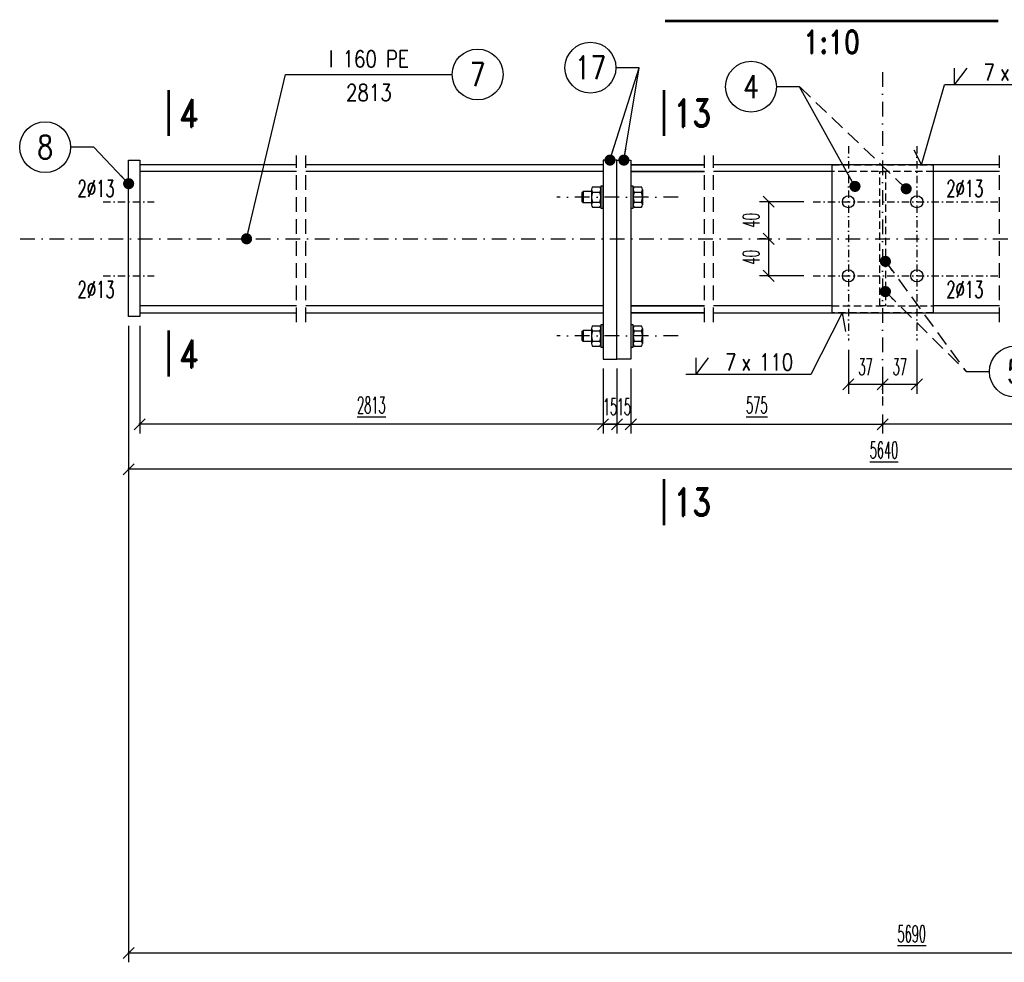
# Model space of a CAD drawing. Header units: millimetres. Extents: x -228255 to 14536, y -140109 to 119945.
# Tile 95 of 123: x -110582 to -109519, y 40278 to 41297. Entities that reach past the tile are written whole.
import ezdxf
from ezdxf.enums import TextEntityAlignment as Align

# ---------------------------------------------------------------- set-up
doc = ezdxf.new("R2010")
doc.units = ezdxf.units.MM
doc.header["$LTSCALE"] = 2.5
for name, pattern in [('DASHDOT', [25.4, 12.7, -6.35, 0, -6.35]), ('DASHDOT2', [12.7, 6.35, -3.175, 0, -3.175]), ('DASHED', [19.049999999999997, 12.7, -6.35]), ('DASHED2', [9.524999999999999, 6.35, -3.175])]:
    doc.linetypes.add(name, pattern=pattern)
for name, color, linetype in [('Gruba', 6, 'Continuous'), ('Laczniki', 30, 'Continuous'), ('Opisy_stal', 7, 'Continuous'), ('Osie', 134, 'DASHDOT'), ('Osie_stal', 221, 'DASHDOT2'), ('Przerywana', 5, 'DASHED'), ('stal', 4, 'Continuous'), ('Stal_nw', 181, 'DASHED2'), ('Tekst', 31, 'Continuous'), ('Wymiary', 86, 'Continuous')]:
    doc.layers.add(name, color=color, linetype=linetype)
doc.styles.get("Standard").update_dxf_attribs({"font": 'romans.shx', "width": 0.65})
doc.styles.add('style1', font='romand.shx', dxfattribs={"width": 0.8})
doc.styles.add('style3', font='romans.shx', dxfattribs={"width": 0.5})
doc.dimstyles.new('Skala_10', dxfattribs={"dimtxt": 18, "dimasz": 12, "dimexe": 10, "dimexo": 10, "dimgap": 10, "dimtad": 1, "dimdec": 0, "dimdsep": 46, "dimtxsty": 'style3', "dimblk": 'OBLIQUE', "dimcen": 0, "dimdle": 1, "dimclrd": 256, "dimclre": 256, "dimclrt": 31, "dimadec": 1, "dimazin": 0, "dimtfac": 1, "dimtdec": 0, "dimtix": 1, "dimtmove": 2, "dimatfit": 0, "dimldrblk": 'DOT', "dimfxl": 1, "dimtolj": 1, "dimtzin": 0, "dimlwd": -1, "dimlwe": -1, "dimarcsym": 0})
doc.dimstyles.new('Skala_10$7', dxfattribs={"dimscale": 0, "dimtxt": 18, "dimasz": 12, "dimexe": 10, "dimexo": 15, "dimgap": 5, "dimtad": 1, "dimdec": 0, "dimrnd": 0.5, "dimzin": 9, "dimdsep": 46, "dimtxsty": 'Standard', "dimblk1": 'OBLIQUE', "dimblk2": 'OBLIQUE', "dimsah": 1, "dimcen": 10, "dimdle": 10, "dimclrt": 31, "dimadec": 0, "dimazin": 0, "dimtfac": 1, "dimtdec": 0, "dimtmove": 2, "dimatfit": 3, "dimldrblk": 'DOT', "dimfxl": 1, "dimtolj": 1, "dimtzin": 9, "dimarcsym": 0})

# ---------------------------------------------------------------- blocks, each defined once
blk = doc.blocks.new('_Oblique')
at = {"color": 0, "linetype": 'ByBlock', "lineweight": -2}
blk.add_line((-0.5, -0.5), (0.5, 0.5), dxfattribs=at)
blk = doc.blocks.new('*D254')
at = {"layer": 'Defpoints', "color": 0, "ltscale": 0.5, "transparency": 16777216}
for p in [(-110464.6474671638, 40976.0593036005), (-108772.6474671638, 40315.05930360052), (-110464.6474671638, 40288.28087776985)]:
    blk.add_point(p, dxfattribs=at)
at = {"layer": 'Wymiary', "ltscale": 0.5, "transparency": 16777216}
for p, q in [((-110464.6474671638, 40966.0593036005), (-110464.6474671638, 40278.28087776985)), ((-108772.6474671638, 40305.05930360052), (-108772.6474671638, 40278.28087776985)), ((-108771.6474671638, 40288.28087776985), (-110465.6474671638, 40288.28087776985))]:
    blk.add_line(p, q, dxfattribs=at)
at = {"layer": 'Wymiary', "ltscale": 0.5, "transparency": 16777216, "xscale": 12, "yscale": 12, "zscale": 12, "rotation": 180}
blk.add_blockref('_Oblique', (-110464.6474671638, 40288.28087776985), dxfattribs=at)
at = {"layer": 'Wymiary', "ltscale": 0.5, "transparency": 16777216, "xscale": 12, "yscale": 12, "zscale": 12}
blk.add_blockref('_Oblique', (-108772.6474671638, 40288.28087776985), dxfattribs=at)
at = {"layer": 'Wymiary', "color": 31, "ltscale": 0.5, "transparency": 16777216, "insert": (-109618.6474671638, 40309.08087776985), "char_height": 18, "attachment_point": 5, "style": 'style3'}
blk.add_mtext('\\A1;\\L5690', dxfattribs=at)
blk = doc.blocks.new('_Dot')
at = {"color": 0, "linetype": 'ByBlock', "lineweight": -2}
blk.add_line((-0.5, 0), (-1, 0), dxfattribs=at)
at = {"color": 0, "linetype": 'ByBlock', "const_width": 0.5}
blk.add_lwpolyline([(-0.25, 0, 1), (0.25, 0, 1)], format="xyb", close=True, dxfattribs=at)
blk = doc.blocks.new('*D259')
at = {"layer": 'Defpoints', "color": 0, "ltscale": 0.5, "transparency": 16777216}
for p in [(-109650.1474671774, 40880.05930360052), (-109225.1474671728, 40880.05930360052), (-109650.1474671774, 40859.60583883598)]:
    blk.add_point(p, dxfattribs=at)
at = {"layer": 'Wymiary', "ltscale": 0.5, "transparency": 16777216}
for p, q in [((-109650.1474671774, 40870.05930360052), (-109650.1474671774, 40849.60583883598)), ((-109225.1474671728, 40870.05930360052), (-109225.1474671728, 40849.60583883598)), ((-109224.1474671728, 40859.60583883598), (-109651.1474671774, 40859.60583883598))]:
    blk.add_line(p, q, dxfattribs=at)
at = {"layer": 'Wymiary', "ltscale": 0.5, "transparency": 16777216, "xscale": 12, "yscale": 12, "zscale": 12, "rotation": 180}
blk.add_blockref('_Oblique', (-109650.1474671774, 40859.60583883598), dxfattribs=at)
at = {"layer": 'Wymiary', "ltscale": 0.5, "transparency": 16777216, "xscale": 12, "yscale": 12, "zscale": 12}
blk.add_blockref('_Oblique', (-109225.1474671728, 40859.60583883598), dxfattribs=at)
at = {"layer": 'Wymiary', "color": 31, "ltscale": 0.5, "transparency": 16777216, "insert": (-109437.6474671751, 40880.40583883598), "char_height": 18, "attachment_point": 5, "style": 'style3'}
blk.add_mtext('\\A1;\\L1205', dxfattribs=at)
blk = doc.blocks.new('*D225')
at = {"layer": 'Defpoints', "color": 0, "ltscale": 0.5, "transparency": 16777216}
for p in [(-109613.1474671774, 40950.05930360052), (-109650.1474671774, 40918.89583651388), (-109650.1474671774, 40902.69347090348)]:
    blk.add_point(p, dxfattribs=at)
at = {"layer": 'Wymiary', "ltscale": 0.5, "transparency": 16777216}
for p, q in [((-109613.1474671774, 40940.05930360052), (-109613.1474671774, 40892.69347090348)), ((-109650.1474671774, 40908.89583651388), (-109650.1474671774, 40892.69347090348)), ((-109612.1474671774, 40902.69347090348), (-109651.1474671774, 40902.69347090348))]:
    blk.add_line(p, q, dxfattribs=at)
at = {"layer": 'Wymiary', "ltscale": 0.5, "transparency": 16777216, "xscale": 12, "yscale": 12, "zscale": 12, "rotation": 180}
blk.add_blockref('_Oblique', (-109650.1474671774, 40902.69347090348), dxfattribs=at)
at = {"layer": 'Wymiary', "ltscale": 0.5, "transparency": 16777216, "xscale": 12, "yscale": 12, "zscale": 12}
blk.add_blockref('_Oblique', (-109613.1474671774, 40902.69347090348), dxfattribs=at)
at = {"layer": 'Wymiary', "color": 31, "ltscale": 0.5, "transparency": 16777216, "insert": (-109631.6474671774, 40921.69347090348), "char_height": 18, "attachment_point": 5, "style": 'style3'}
blk.add_mtext('\\A1;37', dxfattribs=at)
blk = doc.blocks.new('*D226')
at = {"layer": 'Defpoints', "color": 0, "ltscale": 0.5, "transparency": 16777216}
for p in [(-109687.1474671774, 40950.05930360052), (-109650.1474671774, 40918.89583651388), (-109687.1474671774, 40902.69347090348)]:
    blk.add_point(p, dxfattribs=at)
at = {"layer": 'Wymiary', "ltscale": 0.5, "transparency": 16777216}
for p, q in [((-109687.1474671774, 40940.05930360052), (-109687.1474671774, 40892.69347090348)), ((-109650.1474671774, 40908.89583651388), (-109650.1474671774, 40892.69347090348)), ((-109649.1474671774, 40902.69347090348), (-109688.1474671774, 40902.69347090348))]:
    blk.add_line(p, q, dxfattribs=at)
at = {"layer": 'Wymiary', "ltscale": 0.5, "transparency": 16777216, "xscale": 12, "yscale": 12, "zscale": 12, "rotation": 180}
blk.add_blockref('_Oblique', (-109687.1474671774, 40902.69347090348), dxfattribs=at)
at = {"layer": 'Wymiary', "ltscale": 0.5, "transparency": 16777216, "xscale": 12, "yscale": 12, "zscale": 12}
blk.add_blockref('_Oblique', (-109650.1474671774, 40902.69347090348), dxfattribs=at)
at = {"layer": 'Wymiary', "color": 31, "ltscale": 0.5, "transparency": 16777216, "insert": (-109668.6474671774, 40921.69347090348), "char_height": 18, "attachment_point": 5, "style": 'style3'}
blk.add_mtext('\\A1;37', dxfattribs=at)
blk = doc.blocks.new('*D229')
at = {"layer": 'Defpoints', "color": 0, "ltscale": 0.5, "transparency": 16777216}
for p in [(-109773.199443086, 41060.05930360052), (-109766.4841995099, 41060.05930360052), (-109725.1474671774, 41020.05930360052)]:
    blk.add_point(p, dxfattribs=at)
at = {"layer": 'Wymiary', "ltscale": 0.5, "transparency": 16777216}
for p, q in [((-109776.4841995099, 41060.05930360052), (-109783.199443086, 41060.05930360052)), ((-109773.199443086, 41019.05930360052), (-109773.199443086, 41061.05930360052)), ((-109735.1474671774, 41020.05930360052), (-109783.199443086, 41020.05930360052))]:
    blk.add_line(p, q, dxfattribs=at)
at = {"layer": 'Wymiary', "ltscale": 0.5, "transparency": 16777216, "xscale": 12, "yscale": 12, "zscale": 12}
for p, rotation in [((-109773.199443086, 41060.05930360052), 90), ((-109773.199443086, 41020.05930360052), 270)]:
    blk.add_blockref('_Oblique', p, dxfattribs=dict(at, rotation=rotation))
at = {"layer": 'Wymiary', "color": 31, "ltscale": 0.5, "transparency": 16777216, "insert": (-109792.199443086, 41040.0593036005), "char_height": 18, "attachment_point": 5, "rotation": 90, "style": 'style3'}
blk.add_mtext('\\A1;40', dxfattribs=at)
blk = doc.blocks.new('*D230')
at = {"layer": 'Defpoints', "color": 0, "ltscale": 0.5, "transparency": 16777216}
for p in [(-109773.199443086, 41100.05930360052), (-109725.1474671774, 41100.05930360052), (-109766.4841995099, 41060.05930360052)]:
    blk.add_point(p, dxfattribs=at)
at = {"layer": 'Wymiary', "ltscale": 0.5, "transparency": 16777216}
for p, q in [((-109735.1474671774, 41100.05930360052), (-109783.199443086, 41100.05930360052)), ((-109773.199443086, 41059.05930360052), (-109773.199443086, 41101.05930360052)), ((-109776.4841995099, 41060.05930360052), (-109783.199443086, 41060.05930360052))]:
    blk.add_line(p, q, dxfattribs=at)
at = {"layer": 'Wymiary', "ltscale": 0.5, "transparency": 16777216, "xscale": 12, "yscale": 12, "zscale": 12}
for p, rotation in [((-109773.199443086, 41100.05930360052), 90), ((-109773.199443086, 41060.05930360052), 270)]:
    blk.add_blockref('_Oblique', p, dxfattribs=dict(at, rotation=rotation))
at = {"layer": 'Wymiary', "color": 31, "ltscale": 0.5, "transparency": 16777216, "insert": (-109792.199443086, 41080.0593036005), "char_height": 18, "attachment_point": 5, "rotation": 90, "style": 'style3'}
blk.add_mtext('\\A1;40', dxfattribs=at)
blk = doc.blocks.new('Elem_prawy')
at = {"color": 7}
blk.add_line((0, -5.684341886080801e-14), (25, -2.842170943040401e-14), dxfattribs=at)
blk.add_circle((52.5, -5.684341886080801e-14), 27.5, dxfattribs=at)
at = {"color": 31, "width": 0.8}
blk.add_attdef('22', text='', height=25, dxfattribs=at).set_placement((52.5, -5.684341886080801e-14), align=Align.MIDDLE)
blk = doc.blocks.new('pol_V_lewa')
at = {"color": 7}
for p, q in [((-124.0461646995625, 0), (-110.5461646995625, 18)), ((-124.0461646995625, 0), (-124.0461646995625, 18)), ((0, 0), (-135, 0))]:
    blk.add_line(p, q, dxfattribs=at)
at = {"color": 31, "width": 0.8}
blk.add_text('x', height=18, dxfattribs=at).set_placement((-74.88620933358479, 4.5))
blk.add_attdef('22', text='', height=18, dxfattribs=at).set_placement((-80.49038840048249, 4.5), align=Align.RIGHT)
blk.add_attdef('9999', (-56.17641987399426, 4.5), '', height=18, dxfattribs=at)
blk = doc.blocks.new('pol_V_prawa')
at = {"color": 7}
for p, q in [((10.95383530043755, 0), (24.45383530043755, 18)), ((10.95383530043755, 0), (10.95383530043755, 18)), ((135, 0), (0, 0))]:
    blk.add_line(p, q, dxfattribs=at)
at = {"color": 31, "width": 0.8}
blk.add_text('x', height=18, dxfattribs=at).set_placement((60.11379066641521, 4.5))
blk.add_attdef('22', text='', height=18, dxfattribs=at).set_placement((54.50961159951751, 4.5), align=Align.RIGHT)
blk.add_attdef('9999', (78.82358012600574, 4.5), '', height=18, dxfattribs=at)
blk = doc.blocks.new('Elem_lewy')
at = {"color": 7}
blk.add_line((-2.273736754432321e-13, 5.684341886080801e-14), (-25.00000000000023, 8.526512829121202e-14), dxfattribs=at)
blk.add_circle((-52.50000000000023, 5.684341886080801e-14), 27.5, dxfattribs=at)
at = {"color": 31, "width": 0.8}
blk.add_attdef('22', text='', height=25, dxfattribs=at).set_placement((-52.50000000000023, 5.684341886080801e-14), align=Align.MIDDLE)
blk = doc.blocks.new('*D232')
at = {"layer": 'Defpoints', "color": 0, "ltscale": 0.5, "transparency": 16777216}
for p in [(-110464.6474671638, 40976.0593036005), (-108822.6474671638, 40826.3399478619), (-110464.6474671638, 40811.00989540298)]:
    blk.add_point(p, dxfattribs=at)
at = {"layer": 'Wymiary', "ltscale": 0.5, "transparency": 16777216}
for p, q in [((-110464.6474671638, 40966.0593036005), (-110464.6474671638, 40801.00989540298)), ((-108822.6474671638, 40816.3399478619), (-108822.6474671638, 40801.00989540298)), ((-108821.6474671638, 40811.00989540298), (-110465.6474671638, 40811.00989540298))]:
    blk.add_line(p, q, dxfattribs=at)
at = {"layer": 'Wymiary', "ltscale": 0.5, "transparency": 16777216, "xscale": 12, "yscale": 12, "zscale": 12, "rotation": 180}
blk.add_blockref('_Oblique', (-110464.6474671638, 40811.00989540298), dxfattribs=at)
at = {"layer": 'Wymiary', "ltscale": 0.5, "transparency": 16777216, "xscale": 12, "yscale": 12, "zscale": 12}
blk.add_blockref('_Oblique', (-108822.6474671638, 40811.00989540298), dxfattribs=at)
at = {"layer": 'Wymiary', "color": 31, "ltscale": 0.5, "transparency": 16777216, "insert": (-109648.6474671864, 40831.80989540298), "char_height": 18, "attachment_point": 5, "style": 'style3'}
blk.add_mtext('\\A1;\\L5640', dxfattribs=at)
blk = doc.blocks.new('*D234')
at = {"layer": 'Defpoints', "color": 0, "ltscale": 0.5, "transparency": 16777216}
for p in [(-110452.6474671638, 40976.0593036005), (-109952.1474438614, 40930.05930360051), (-110452.6474671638, 40859.60583883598)]:
    blk.add_point(p, dxfattribs=at)
at = {"layer": 'Wymiary', "ltscale": 0.5, "transparency": 16777216}
for p, q in [((-110452.6474671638, 40966.0593036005), (-110452.6474671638, 40849.60583883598)), ((-109952.1474438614, 40920.05930360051), (-109952.1474438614, 40849.60583883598)), ((-109951.1474438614, 40859.60583883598), (-110453.6474671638, 40859.60583883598))]:
    blk.add_line(p, q, dxfattribs=at)
at = {"layer": 'Wymiary', "ltscale": 0.5, "transparency": 16777216, "xscale": 12, "yscale": 12, "zscale": 12, "rotation": 180}
blk.add_blockref('_Oblique', (-110452.6474671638, 40859.60583883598), dxfattribs=at)
at = {"layer": 'Wymiary', "ltscale": 0.5, "transparency": 16777216, "xscale": 12, "yscale": 12, "zscale": 12}
blk.add_blockref('_Oblique', (-109952.1474438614, 40859.60583883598), dxfattribs=at)
at = {"layer": 'Wymiary', "color": 31, "ltscale": 0.5, "transparency": 16777216, "insert": (-110202.3974555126, 40880.40583883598), "char_height": 18, "attachment_point": 5, "style": 'style3'}
blk.add_mtext('\\A1;\\L2813', dxfattribs=at)
blk = doc.blocks.new('Op_el_prawy')
at = {"color": 7}
blk.add_line((0, 2.842170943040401e-14), (180, 2.842170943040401e-14), dxfattribs=at)
blk.add_circle((207.5, 2.842170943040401e-14), 27.5, dxfattribs=at)
at = {"color": 31, "width": 0.8}
for tag, p in [('ZK_120X120X5', (90, 7.803000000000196)), ('1000', (90, -28.61999999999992))]:
    blk.add_attdef(tag, text='', height=18, dxfattribs=at).set_placement(p, align=Align.CENTER)
blk.add_attdef('22', text='', height=25, dxfattribs=at).set_placement((207.5, 2.842170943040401e-14), align=Align.MIDDLE)
blk = doc.blocks.new('nakretkaM12')
at = {"ltscale": 0.2}
for p, q in [((-9.000000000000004, 10.96965511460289), (-1.000000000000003, 10.96965511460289)), ((-10, 8.227241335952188), (-10, 5.484827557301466)), ((-10, 5.484827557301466), (-9.999999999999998, -5.48482755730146)), ((-9.000000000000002, 5.484827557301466), (-0.9999999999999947, 5.484827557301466)), ((0, 8.227241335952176), (0, 5.484827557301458)), ((0, 5.484827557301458), (0, -5.48482755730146)), ((-10, -5.48482755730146), (-10, -8.227241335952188)), ((-8.999999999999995, -5.484827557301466), (-0.9999999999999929, -5.484827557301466)), ((0, -5.48482755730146), (0, -8.2272413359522)), ((-9.000000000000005, -10.96965511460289), (-0.9999999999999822, -10.96965511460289))]:
    blk.add_line(p, q, dxfattribs=at)
for centre, radius, start, end in [((-5.739583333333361, 8.227241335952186), 4.260416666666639, 139.9320129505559, 220.0679870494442), ((-4.260416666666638, 8.227241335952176), 4.260416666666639, 319.9320129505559, 40.06798704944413), ((5.541666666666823, 1.190212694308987e-14), 15.54166666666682, 159.3345218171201, 200.66547818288), ((-15.54166666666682, -8.881784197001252e-16), 15.54166666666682, 339.33452181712, 20.66547818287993), ((-5.739583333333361, -8.227241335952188), 4.260416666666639, 139.9320129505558, 220.0679870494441), ((-4.260416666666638, -8.2272413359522), 4.260416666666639, 319.9320129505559, 40.06798704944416)]:
    blk.add_arc(centre, radius, start, end, dxfattribs=at)
blk = doc.blocks.new('*D553')
at = {"layer": 'Defpoints', "color": 0, "ltscale": 0.5, "transparency": 16777216}
for p in [(-109952.1474438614, 40930.05930360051), (-109937.1474438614, 40930.05930360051), (-109937.1474438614, 40859.60583883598)]:
    blk.add_point(p, dxfattribs=at)
at = {"layer": 'Wymiary', "ltscale": 0.5, "transparency": 16777216}
for p, q in [((-109952.1474438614, 40920.05930360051), (-109952.1474438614, 40849.60583883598)), ((-109937.1474438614, 40920.05930360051), (-109937.1474438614, 40849.60583883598)), ((-109952.1474438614, 40859.60583883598), (-109964.1474438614, 40859.60583883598)), ((-109952.1474438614, 40859.60583883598), (-109937.1474438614, 40859.60583883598)), ((-109937.1474438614, 40859.60583883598), (-109925.1474438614, 40859.60583883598))]:
    blk.add_line(p, q, dxfattribs=at)
at = {"layer": 'Wymiary', "ltscale": 0.5, "transparency": 16777216, "xscale": 12, "yscale": 12, "zscale": 12}
blk.add_blockref('_Oblique', (-109952.1474438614, 40859.60583883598), dxfattribs=at)
at = {"layer": 'Wymiary', "ltscale": 0.5, "transparency": 16777216, "xscale": 12, "yscale": 12, "zscale": 12, "rotation": 180}
blk.add_blockref('_Oblique', (-109937.1474438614, 40859.60583883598), dxfattribs=at)
at = {"layer": 'Wymiary', "color": 31, "ltscale": 0.5, "transparency": 16777216, "insert": (-109944.6474438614, 40878.60583883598), "char_height": 18, "attachment_point": 5, "style": 'style3'}
blk.add_mtext('\\A1;15', dxfattribs=at)
blk = doc.blocks.new('*D554')
at = {"layer": 'Defpoints', "color": 0, "ltscale": 0.5, "transparency": 16777216}
for p in [(-109937.1474438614, 40930.05930360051), (-109922.1474438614, 40930.05930360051), (-109922.1474438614, 40859.60583883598)]:
    blk.add_point(p, dxfattribs=at)
at = {"layer": 'Wymiary', "ltscale": 0.5, "transparency": 16777216}
for p, q in [((-109937.1474438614, 40920.05930360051), (-109937.1474438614, 40849.60583883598)), ((-109922.1474438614, 40920.05930360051), (-109922.1474438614, 40849.60583883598)), ((-109937.1474438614, 40859.60583883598), (-109949.1474438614, 40859.60583883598)), ((-109937.1474438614, 40859.60583883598), (-109922.1474438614, 40859.60583883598)), ((-109922.1474438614, 40859.60583883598), (-109910.1474438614, 40859.60583883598))]:
    blk.add_line(p, q, dxfattribs=at)
at = {"layer": 'Wymiary', "ltscale": 0.5, "transparency": 16777216, "xscale": 12, "yscale": 12, "zscale": 12}
blk.add_blockref('_Oblique', (-109937.1474438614, 40859.60583883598), dxfattribs=at)
at = {"layer": 'Wymiary', "ltscale": 0.5, "transparency": 16777216, "xscale": 12, "yscale": 12, "zscale": 12, "rotation": 180}
blk.add_blockref('_Oblique', (-109922.1474438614, 40859.60583883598), dxfattribs=at)
at = {"layer": 'Wymiary', "color": 31, "ltscale": 0.5, "transparency": 16777216, "insert": (-109929.6474438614, 40878.60583883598), "char_height": 18, "attachment_point": 5, "style": 'style3'}
blk.add_mtext('\\A1;15', dxfattribs=at)
blk = doc.blocks.new('*D555')
at = {"layer": 'Defpoints', "color": 0, "ltscale": 0.5, "transparency": 16777216}
for p in [(-109922.1474438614, 40930.05930360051), (-109650.1474671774, 40880.05930360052), (-109650.1474671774, 40859.60583883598)]:
    blk.add_point(p, dxfattribs=at)
at = {"layer": 'Wymiary', "ltscale": 0.5, "transparency": 16777216}
for p, q in [((-109922.1474438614, 40920.05930360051), (-109922.1474438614, 40849.60583883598)), ((-109650.1474671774, 40870.05930360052), (-109650.1474671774, 40849.60583883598)), ((-109923.1474438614, 40859.60583883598), (-109649.1474671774, 40859.60583883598))]:
    blk.add_line(p, q, dxfattribs=at)
at = {"layer": 'Wymiary', "ltscale": 0.5, "transparency": 16777216, "xscale": 12, "yscale": 12, "zscale": 12, "rotation": 180}
blk.add_blockref('_Oblique', (-109922.1474438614, 40859.60583883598), dxfattribs=at)
at = {"layer": 'Wymiary', "ltscale": 0.5, "transparency": 16777216, "xscale": 12, "yscale": 12, "zscale": 12}
blk.add_blockref('_Oblique', (-109650.1474671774, 40859.60583883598), dxfattribs=at)
at = {"layer": 'Wymiary', "color": 31, "ltscale": 0.5, "transparency": 16777216, "insert": (-109786.1474555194, 40880.40583883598), "char_height": 18, "attachment_point": 5, "style": 'style3'}
blk.add_mtext('\\A1;\\L575', dxfattribs=at)

msp = doc.modelspace()

# ---------------------------------------------------------------- linework, layer by layer
at = {"layer": 'Gruba', "const_width": 3}
for points in [[(-109525.1372067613, 41295.29075901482), (-109885.1372067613, 41295.29075901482)], [(-110421.3176118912, 41220.98816551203), (-110421.3176118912, 41170.98816551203)], [(-109886.2375777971, 41220.98816551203), (-109886.2375777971, 41170.98816551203)], [(-110421.3176118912, 40960.98816551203), (-110421.3176118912, 40910.98816551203)], [(-109886.2375777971, 40800.60131820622), (-109886.2375777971, 40750.60131820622)]]:
    msp.add_lwpolyline(points, dxfattribs=at)
at = {"layer": 'Laczniki', "ltscale": 0.5}
for p, q in [((-109974.6474438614, 41110.0593036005), (-109973.6474438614, 41111.0593036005)), ((-109974.6474438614, 41100.05930360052), (-109974.6474438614, 41110.0593036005)), ((-109964.6474438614, 41111.05930360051), (-109973.6474438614, 41111.0593036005)), ((-109973.6474438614, 41111.0593036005), (-109973.6474438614, 41099.05930360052)), ((-109974.6474438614, 41100.05930360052), (-109973.6474438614, 41099.05930360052)), ((-109964.6474438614, 41099.05930360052), (-109973.6474438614, 41099.05930360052)), ((-109974.6474438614, 40960.0593036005), (-109973.6474438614, 40961.0593036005)), ((-109964.6474438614, 40961.05930360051), (-109973.6474438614, 40961.0593036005)), ((-109973.6474438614, 40961.0593036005), (-109973.6474438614, 40949.05930360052)), ((-109974.6474438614, 40950.05930360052), (-109974.6474438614, 40960.0593036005)), ((-109974.6474438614, 40950.05930360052), (-109973.6474438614, 40949.05930360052)), ((-109964.6474438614, 40949.05930360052), (-109973.6474438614, 40949.05930360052))]:
    msp.add_line(p, q, dxfattribs=at)
for points in [[(-109954.6474438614, 41093.05930360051), (-109952.1474438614, 41093.05930360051), (-109952.1474438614, 41117.05930360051), (-109954.6474438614, 41117.05930360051)], [(-109922.1474438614, 41093.05930360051), (-109919.6474438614, 41093.05930360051), (-109919.6474438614, 41117.05930360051), (-109922.1474438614, 41117.05930360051)], [(-109954.6474438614, 40943.05930360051), (-109952.1474438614, 40943.05930360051), (-109952.1474438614, 40967.05930360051), (-109954.6474438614, 40967.05930360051)], [(-109922.1474438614, 40943.05930360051), (-109919.6474438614, 40943.05930360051), (-109919.6474438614, 40967.05930360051), (-109922.1474438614, 40967.05930360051)]]:
    msp.add_lwpolyline(points, close=True, dxfattribs=at)
at = {"layer": 'Opisy_stal', "ltscale": 0.5}
for p, q in [((-109608.2725197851, 41140.05930360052), (-109583.3651167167, 41226.40412674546)), ((-109616.3209164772, 41156.03889623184), (-109608.2725197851, 41140.05930360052)), ((-109693.7444122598, 40980.05930360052), (-109727.5928697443, 40913.36287057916)), ((-109693.7444122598, 40980.05930360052), (-109690.401350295, 40959.97261893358))]:
    msp.add_line(p, q, dxfattribs=at)
at = {"layer": 'Osie', "ltscale": 0.5}
for p, q in [((-109650.1474671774, 41240.05930360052), (-109650.1474671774, 40880.05930360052)), ((-109871.1474438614, 41105.05930360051), (-110002.1474438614, 41105.05930360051)), ((-110581.9818912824, 41060.05930360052), (-108572.6474671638, 41060.05930360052)), ((-109871.1474438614, 40955.05930360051), (-110002.1474438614, 40955.05930360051))]:
    msp.add_line(p, q, dxfattribs=at)
at = {"layer": 'Osie_stal', "ltscale": 0.5}
for p, q in [((-109687.1474671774, 41160.05930360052), (-109687.1474671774, 40950.05930360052)), ((-109613.1474671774, 41160.05930360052), (-109613.1474671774, 40950.05930360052)), ((-110492.1291056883, 41100.05930360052), (-110437.1658286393, 41100.05930360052)), ((-109725.1474671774, 41100.05930360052), (-109525.1474671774, 41100.05930360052)), ((-110492.1291056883, 41020.05930360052), (-110437.1658286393, 41020.05930360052)), ((-109725.1474671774, 41020.05930360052), (-109525.1474671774, 41020.05930360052))]:
    msp.add_line(p, q, dxfattribs=at)
at = {"layer": 'Przerywana', "ltscale": 0.5}
for p, q in [((-110283.3856813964, 40970.05930360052), (-110283.3856813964, 41150.05930360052)), ((-110273.3856813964, 40970.05930360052), (-110273.3856813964, 41150.05930360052)), ((-109842.69114613, 40970.05930360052), (-109842.69114613, 41150.05930360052)), ((-109832.69114613, 40970.05930360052), (-109832.69114613, 41150.05930360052)), ((-109523.7484303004, 40970.05930360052), (-109523.7484303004, 41150.05930360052))]:
    msp.add_line(p, q, dxfattribs=at)
at = {"layer": 'stal', "ltscale": 0.5}
for p, q in [((-110283.3856813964, 41132.65930360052), (-110452.6474671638, 41132.65930360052)), ((-109952.1474438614, 41132.65930360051), (-110273.3856813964, 41132.65930360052)), ((-109922.1474438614, 41132.65930360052), (-109842.69114613, 41132.65930360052)), ((-109842.69114613, 41132.65930360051), (-109922.1474438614, 41132.65930360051)), ((-109705.1474671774, 41132.65930360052), (-109832.69114613, 41132.65930360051)), ((-109523.7484303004, 41132.65930360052), (-109595.1474671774, 41132.65930360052)), ((-110283.3856813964, 40987.45930360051), (-110452.6474671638, 40987.45930360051)), ((-109952.1474438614, 40987.45930360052), (-110273.3856813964, 40987.45930360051)), ((-109922.1474438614, 40987.45930360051), (-109842.69114613, 40987.45930360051)), ((-109842.69114613, 40987.45930360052), (-109922.1474438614, 40987.45930360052)), ((-109705.1474671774, 40987.45930360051), (-109832.69114613, 40987.45930360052)), ((-109523.7484303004, 40987.45930360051), (-109595.1474671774, 40987.45930360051))]:
    msp.add_line(p, q, dxfattribs=at)
at = {"layer": 'stal'}
for points in [[(-110464.6474671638, 40976.0593036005), (-110464.6474671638, 41145.05930360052), (-110452.6474671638, 41145.05930360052), (-110452.6474671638, 40976.0593036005)], [(-109595.1474671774, 41140.05930360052), (-109705.1474671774, 41140.05930360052), (-109705.1474671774, 40980.05930360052), (-109595.1474671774, 40980.05930360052)]]:
    msp.add_lwpolyline(points, close=True, dxfattribs=at)
at = {"layer": 'stal', "ltscale": 0.5}
for points in [[(-109952.1474438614, 40930.05930360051), (-109937.1474438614, 40930.05930360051), (-109937.1474438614, 41145.05930360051), (-109952.1474438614, 41145.05930360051)], [(-109922.1474438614, 40930.05930360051), (-109937.1474438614, 40930.05930360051), (-109937.1474438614, 41145.05930360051), (-109922.1474438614, 41145.05930360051)]]:
    msp.add_lwpolyline(points, close=True, dxfattribs=at)
for points in [[(-110283.3856813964, 41140.05930360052), (-110452.6474671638, 41140.05930360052), (-110452.6474671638, 40980.05930360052), (-110283.3856813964, 40980.05930360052)], [(-109952.1474438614, 41140.05930360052), (-110273.3856813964, 41140.05930360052)], [(-109922.1474438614, 41140.05930360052), (-109842.69114613, 41140.05930360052)], [(-109842.69114613, 41140.05930360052), (-109922.1474438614, 41140.05930360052)], [(-109705.1474671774, 41140.05930360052), (-109832.69114613, 41140.05930360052)], [(-109523.7484303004, 41140.05930360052), (-109595.1474671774, 41140.05930360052)], [(-110273.3856813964, 40980.05930360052), (-109952.1474438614, 40980.05930360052)], [(-109842.69114613, 40980.05930360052), (-109922.1474438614, 40980.05930360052)], [(-109922.1474438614, 40980.05930360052), (-109842.69114613, 40980.05930360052)], [(-109832.69114613, 40980.05930360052), (-109705.1474671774, 40980.05930360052)], [(-109595.1474671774, 40980.05930360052), (-109523.7484303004, 40980.05930360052)]]:
    msp.add_lwpolyline(points, dxfattribs=at)
at = {"layer": 'stal'}
for centre in [(-109687.1474671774, 41100.05930360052), (-109613.1474671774, 41100.05930360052), (-109687.1474671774, 41020.05930360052), (-109613.1474671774, 41020.05930360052)]:
    msp.add_circle(centre, 6.5, dxfattribs=at)
at = {"layer": 'Stal_nw', "ltscale": 0.5}
for p, q in [((-109705.1474671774, 41140.05930360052), (-109595.1474671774, 41140.05930360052)), ((-109595.1474671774, 41132.65930360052), (-109705.1474671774, 41132.65930360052)), ((-109705.1474671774, 40987.45930360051), (-109595.1474671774, 40987.45930360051)), ((-109595.1474671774, 40980.05930360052), (-109705.1474671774, 40980.05930360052))]:
    msp.add_line(p, q, dxfattribs=at)
msp.add_lwpolyline([(-109647.1474671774, 40987.45930360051), (-109653.1474671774, 40987.45930360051), (-109653.1474671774, 41132.65930360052), (-109647.1474671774, 41132.65930360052)], close=True, dxfattribs=at)

# ---------------------------------------------------------------- block references
at = {"layer": 'Laczniki', "ltscale": 0.5}
for p in [(-109954.6474438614, 41105.05930360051), (-109909.6474438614, 41105.05930360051), (-109954.6474438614, 40955.05930360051), (-109909.6474438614, 40955.05930360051)]:
    msp.add_blockref('nakretkaM12', p, dxfattribs=at)
at = {"layer": 'Opisy_stal', "ltscale": 0.5}
for name, p, values in [('Elem_lewy', (-109913.2628811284, 41244.94612814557), {'22': '17'}), ('Op_el_prawy', (-110295.098801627, 41237.61600930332), {'1000': '2813', 'ZK_120X120X5': 'I 160 PE', '22': '7'}), ('Elem_lewy', (-109739.8126918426, 41224.39299292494), {'22': '4'}), ('pol_V_prawa', (-109583.3651167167, 41226.40412674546), {'9999': '110', '22': '7'}), ('Elem_lewy', (-110502.325274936, 41159.08871036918), {'22': '8'}), ('Elem_prawy', (-109559.8477380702, 40916.58678971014), {'22': '5'}), ('pol_V_lewa', (-109727.5928697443, 40913.36287057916), {'22': '7', '9999': '110'})]:
    msp.add_blockref(name, p, dxfattribs=at).add_auto_attribs(values)

# ---------------------------------------------------------------- texts
at = {"layer": 'Gruba', "style": 'style1', "width": 0.8}
msp.add_text('1:10', height=25, dxfattribs=at).set_placement((-109705.1372067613, 41285.29075901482), align=Align.TOP_CENTER)
for s, p in [('4', (-110410.3176118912, 41195.98816551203)), ('13', (-109876.2375777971, 41195.98816551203)), ('4', (-110410.3176118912, 40935.98816551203)), ('13', (-109876.2375777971, 40775.60131820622))]:
    msp.add_text(s, height=30, dxfattribs=at).set_placement(p, align=Align.MIDDLE_LEFT)
at = {"layer": 'Tekst', "ltscale": 0.5, "width": 0.65}
for p in [(-110519.8655229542, 41105.26002351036), (-109581.3561065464, 41105.26002351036), (-110519.8655229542, 40996.208552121), (-109581.3561065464, 40996.208552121)]:
    msp.add_text('2%%C13', height=18, dxfattribs=at).set_placement(p)

# ---------------------------------------------------------------- dimensions: what is measured, and where the dimension line sits
at = {"layer": 'Wymiary', "ltscale": 0.5}
for base, p1, p2, angle, picture, middle in [((-109773.199443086, 41100.05930360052), (-109766.4841995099, 41060.05930360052), (-109725.1474671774, 41100.05930360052), 90, '*D230', (-109792.199443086, 41080.0593036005)), ((-109773.199443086, 41060.05930360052), (-109725.1474671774, 41020.05930360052), (-109766.4841995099, 41060.05930360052), 90, '*D229', (-109792.199443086, 41040.0593036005)), ((-109687.1474671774, 40902.69347090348), (-109650.1474671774, 40918.89583651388), (-109687.1474671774, 40950.05930360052), 180, '*D226', (-109668.6474671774, 40921.69347090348)), ((-109650.1474671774, 40902.69347090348), (-109613.1474671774, 40950.05930360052), (-109650.1474671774, 40918.89583651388), 180, '*D225', (-109631.6474671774, 40921.69347090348))]:
    dim = msp.add_linear_dim(base=base, p1=p1, p2=p2, angle=angle, dimstyle='Skala_10', dxfattribs=at)
    dim.commit()
    dim.dimension.update_dxf_attribs({"geometry": picture, "text_midpoint": middle})
for base, p1, p2, text, picture, middle in [((-110464.6474671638, 40288.28087776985), (-108772.6474671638, 40315.05930360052), (-110464.6474671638, 40976.0593036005), '%%u5690', '*D254', (-109618.6474671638, 40309.08087776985)), ((-110452.6474671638, 40859.60583883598), (-109952.1474438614, 40930.05930360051), (-110452.6474671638, 40976.0593036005), '%%u2813', '*D234', (-110202.3974555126, 40880.40583883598)), ((-109650.1474671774, 40859.60583883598), (-109225.1474671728, 40880.05930360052), (-109650.1474671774, 40880.05930360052), '%%u1205', '*D259', (-109437.6474671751, 40880.40583883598))]:
    dim = msp.add_linear_dim(base=base, p1=p1, p2=p2, angle=180, text=text, dimstyle='Skala_10', dxfattribs=at)
    dim.commit()
    dim.dimension.update_dxf_attribs({"geometry": picture, "text_midpoint": middle})
dim = msp.add_linear_dim(base=(-110464.6474671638, 40811.00989540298), p1=(-108822.6474671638, 40826.3399478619), p2=(-110464.6474671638, 40976.0593036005), angle=180, text='%%u5640', dimstyle='Skala_10', dxfattribs=at)
dim.commit()
dim.dimension.update_dxf_attribs({"geometry": '*D232', "text_midpoint": (-109648.6474671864, 40831.80989540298), "dimtype": 160})
for base, p1, p2, picture, middle in [((-109937.1474438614, 40859.60583883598), (-109952.1474438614, 40930.05930360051), (-109937.1474438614, 40930.05930360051), '*D553', (-109944.6474438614, 40878.60583883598)), ((-109922.1474438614, 40859.60583883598), (-109937.1474438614, 40930.05930360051), (-109922.1474438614, 40930.05930360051), '*D554', (-109929.6474438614, 40878.60583883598))]:
    dim = msp.add_linear_dim(base=base, p1=p1, p2=p2, dimstyle='Skala_10', dxfattribs=at)
    dim.commit()
    dim.dimension.update_dxf_attribs({"geometry": picture, "text_midpoint": middle})
dim = msp.add_linear_dim(base=(-109650.1474671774, 40859.60583883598), p1=(-109922.1474438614, 40930.05930360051), p2=(-109650.1474671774, 40880.05930360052), text='%%u575', dimstyle='Skala_10', dxfattribs=at)
dim.commit()
dim.dimension.update_dxf_attribs({"geometry": '*D555', "text_midpoint": (-109786.1474555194, 40880.40583883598)})

# ---------------------------------------------------------------- leaders
at = {"layer": 'Opisy_stal', "ltscale": 0.5}
for points in [[(-110337.2007372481, 41060.05930360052), (-110295.098801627, 41237.61600930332)], [(-109944.6474438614, 41145.05930360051), (-109913.2628811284, 41244.94612814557)], [(-109929.6474438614, 41145.05930360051), (-109913.2628811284, 41244.94612814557)], [(-109679.9855180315, 41116.65468743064), (-109739.8126918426, 41224.39299292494)], [(-110464.6474671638, 41119.58363903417), (-110502.325274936, 41159.08871036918)]]:
    msp.add_leader(points, dimstyle='Skala_10$7', override={"dimscale": 1, "dimtad": 0}, dxfattribs=at)
at = {"layer": 'Opisy_stal', "linetype": 'DASHED', "ltscale": 0.5}
for points in [[(-109624.6830672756, 41114.14810791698), (-109739.8126918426, 41224.39299292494)], [(-109647.1474671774, 41035.60706594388), (-109559.8477380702, 40916.58678971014)], [(-109647.1474671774, 41002.96105426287), (-109559.8477380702, 40916.58678971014)]]:
    msp.add_leader(points, dimstyle='Skala_10$7', override={"dimscale": 1, "dimtad": 0}, dxfattribs=at)

doc.saveas('drawing.dxf')
